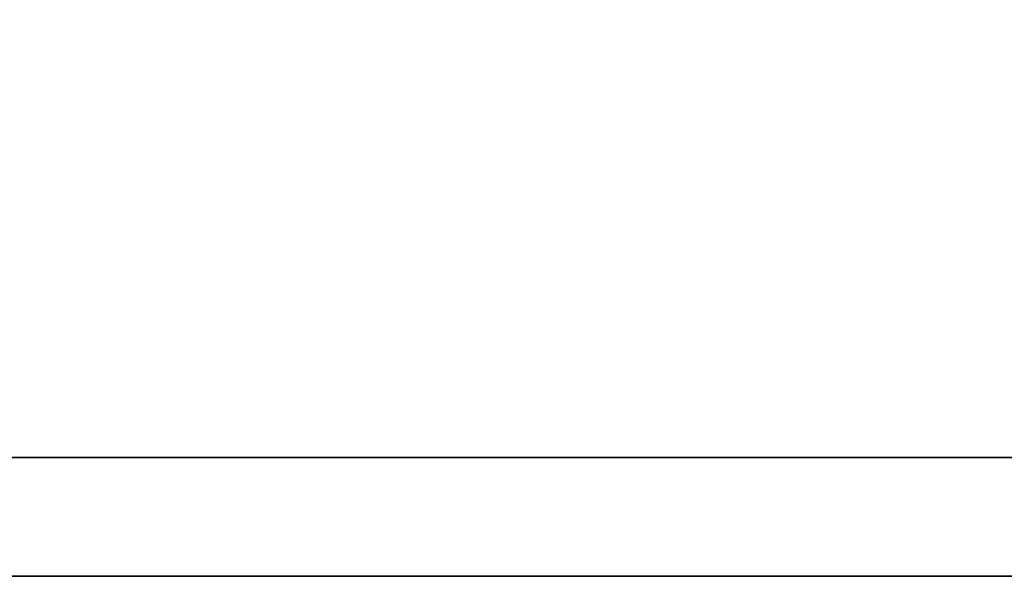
# Model space of a CAD drawing. Header units: millimetres. Extents: x 218 to 545, y 20 to 122.
# Tile 35 of 51: x 463.364 to 464.207, y 52.686 to 53.163. Entities that reach past the tile are written whole.
import ezdxf

# ---------------------------------------------------------------- set-up
doc = ezdxf.new("R2010")
doc.units = ezdxf.units.MM
doc.header["$LTSCALE"] = 0.1
doc.layers.add('DIM', color=4, linetype='CONTINUOUS')
doc.layers.add('layer 1', color=7, linetype='CONTINUOUS')

# ---------------------------------------------------------------- blocks, each defined once
blk = doc.blocks.new('TBI MOTION logo(完整正式版)')
at = {"layer": 'layer 1', "color": 22, "lineweight": 35}
blk.add_open_spline([(75.90875, -9.47875), (75.90875, -9.47875), (75.90875, -12.28625), (75.90875, -12.28625), (75.90875, -12.28625), (75.90875, -12.28625), (75.90875, -12.47875), (75.90875, -12.47875), (75.90875, -12.47875), (75.90875, -12.47875), (75.71625, -12.47875), (75.71625, -12.47875), (75.71625, -12.47875), (75.71625, -12.47875), (-88.32875, -12.47875), (-88.32875, -12.47875), (-88.32875, -12.47875), (-88.32875, -12.47875), (-88.32875, -13.29375), (-88.32875, -13.29375), (-88.32875, -13.29375), (-88.32875, -13.29375), (82.89125, -13.29375), (82.89125, -13.29375), (82.89125, -13.29375), (82.89125, -13.29375), (75.90875, -9.47875), (75.90875, -9.47875)], degree=3, knots=[0, 0, 0, 0, 0.1428571, 0.1428571, 0.1428571, 0.1428572, 0.2857143, 0.2857143, 0.2857143, 0.2857143, 0.4285714, 0.4285714, 0.4285714, 0.4285714, 0.5714286, 0.5714286, 0.5714286, 0.5714286, 0.7142857, 0.7142857, 0.7142857, 0.7142857, 0.8571429, 0.8571429, 0.8571429, 0.8571429, 1, 1, 1, 1], dxfattribs=at)

msp = doc.modelspace()

# ---------------------------------------------------------------- block references
at = {"layer": 'DIM', "color": 0, "xscale": 0.1250977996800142, "yscale": 0.1250977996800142, "zscale": 0.1250977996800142}
msp.add_blockref('TBI MOTION logo(完整正式版)', (460.80823, 54.34883), dxfattribs=at)

doc.saveas('drawing.dxf')
